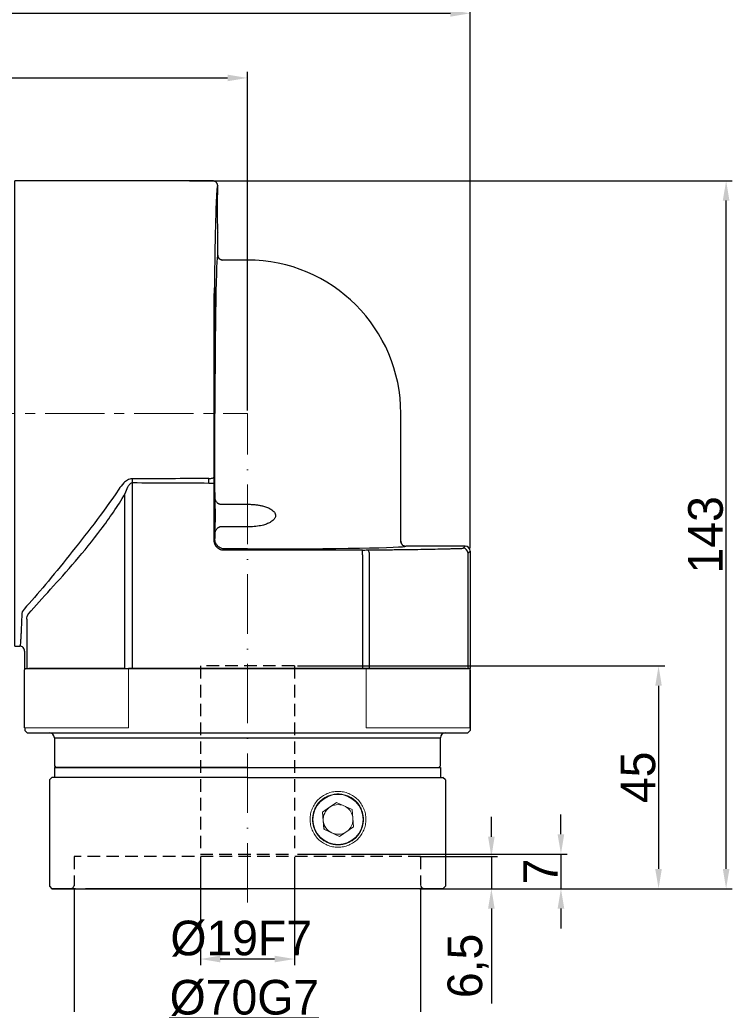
# Model space of a CAD drawing. Header units: millimetres. Extents: x 5315 to 5962, y -894 to -436.
# Tile 8 of 10: x 5677 to 5821, y -741 to -542. Entities that reach past the tile are written whole.
import ezdxf

# ---------------------------------------------------------------- set-up
doc = ezdxf.new("R2010")
doc.units = ezdxf.units.MM
doc.header["$PDSIZE"] = -5
for name, pattern in [('ACAD_ISO10W100', [18, 12, -3, 0, -3]), ('DASHED', [19.05, 12.7, -6.35]), ('点画线', [18, 12, -2, 2, -2])]:
    doc.linetypes.add(name, pattern=pattern)
doc.layers.get('0').update_dxf_attribs({"lineweight": 18})
doc.layers.get('Defpoints').update_dxf_attribs({"lineweight": 18})
for name, color, linetype, lineweight in [('4虚线层', 6, 'DASHED', 35), ('7中心线层', 7, '点画线', 18), ('中心线层', 7, 'ACAD_ISO10W100', 0), ('尺寸线层', 3, 'Continuous', 18), ('标注线', 7, 'Continuous', 18), ('粗实线', 7, 'Continuous', 40)]:
    doc.layers.add(name, color=color, linetype=linetype, lineweight=lineweight)
doc.styles.add('工程字', font='txt')
doc.dimstyles.new('ISO-25', dxfattribs={"dimtxt": 7, "dimasz": 4, "dimexe": 1.25, "dimexo": 0.625, "dimtad": 1, "dimtxsty": '工程字', "dimcen": 2, "dimdle": 8, "dimadec": 0, "dimazin": 0, "dimtfac": 1, "dimtmove": 0, "dimatfit": 3, "dimfxl": 1, "dimarcsym": 0})

# ---------------------------------------------------------------- blocks, each defined once
blk = doc.blocks.new('*X3')
at = {"layer": 'Defpoints', "color": 0}
for p in [(5723.07, -554.22), (5603.06, -577.81), (5723.07, -622.01)]:
    blk.add_point(p, dxfattribs=at)
at = {"layer": '尺寸线层', "color": 0, "lineweight": -2}
for p, q in [((5603.06, -577.18), (5603.06, -552.97)), ((5607.06, -554.22), (5719.07, -554.22)), ((5723.07, -621.38), (5723.07, -552.97))]:
    blk.add_line(p, q, dxfattribs=at)
at = {"layer": '尺寸线层', "color": 0}
for points in [[(5607.06, -553.56), (5607.06, -554.89), (5603.06, -554.22)], [(5719.07, -554.89), (5719.07, -553.56), (5723.07, -554.22)]]:
    blk.add_solid(points, dxfattribs=at)
at = {"layer": '尺寸线层', "color": 0, "insert": (5665.07, -550.1), "char_height": 7, "attachment_point": 5, "style": '工程字'}
blk.add_mtext('\\A1;120', dxfattribs=at)
blk = doc.blocks.new('*X18')
at = {"layer": 'Defpoints', "color": 0}
for p in [(5710.77, -575.01), (5819.78, -575.01), (5757.38, -718.01)]:
    blk.add_point(p, dxfattribs=at)
at = {"layer": '尺寸线层', "color": 0, "lineweight": -2}
for p, q in [((5711.39, -575.01), (5821.03, -575.01)), ((5819.78, -714.01), (5819.78, -579.01)), ((5758, -718.01), (5821.03, -718.01))]:
    blk.add_line(p, q, dxfattribs=at)
at = {"layer": '尺寸线层', "color": 0}
for points in [[(5820.45, -579.01), (5819.11, -579.01), (5819.78, -575.01)], [(5819.11, -714.01), (5820.45, -714.01), (5819.78, -718.01)]]:
    blk.add_solid(points, dxfattribs=at)
at = {"layer": '尺寸线层', "color": 0, "insert": (5815.66, -646.51), "char_height": 7, "attachment_point": 5, "rotation": 90, "style": '工程字'}
blk.add_mtext('\\A1;143', dxfattribs=at)
blk = doc.blocks.new('*X19')
at = {"layer": 'Defpoints', "color": 0}
for p in [(5732.57, -673.01), (5762.56, -718.01), (5806.13, -718.01)]:
    blk.add_point(p, dxfattribs=at)
at = {"layer": '尺寸线层', "color": 0, "lineweight": -2}
for p, q in [((5733.19, -673.01), (5807.38, -673.01)), ((5806.13, -677.01), (5806.13, -714.01)), ((5763.19, -718.01), (5807.38, -718.01))]:
    blk.add_line(p, q, dxfattribs=at)
at = {"layer": '尺寸线层', "color": 0}
for points in [[(5806.79, -677.01), (5805.46, -677.01), (5806.13, -673.01)], [(5805.46, -714.01), (5806.79, -714.01), (5806.13, -718.01)]]:
    blk.add_solid(points, dxfattribs=at)
at = {"layer": '尺寸线层', "color": 0, "insert": (5802, -695.51), "char_height": 7, "attachment_point": 5, "rotation": 90, "style": '工程字'}
blk.add_mtext('\\A1;45', dxfattribs=at)
blk = doc.blocks.new('*X21')
at = {"layer": 'Defpoints', "color": 0}
for p in [(5713.57, -711.01), (5732.57, -711.01), (5713.57, -732.21)]:
    blk.add_point(p, dxfattribs=at)
at = {"layer": '尺寸线层', "color": 0, "lineweight": -2}
for p, q in [((5713.57, -711.63), (5713.57, -733.46)), ((5732.57, -711.63), (5732.57, -733.46)), ((5728.57, -732.21), (5717.57, -732.21))]:
    blk.add_line(p, q, dxfattribs=at)
at = {"layer": '尺寸线层', "color": 0}
for points in [[(5717.57, -731.54), (5717.57, -732.88), (5713.57, -732.21)], [(5728.57, -732.88), (5728.57, -731.54), (5732.57, -732.21)]]:
    blk.add_solid(points, dxfattribs=at)
at = {"layer": '尺寸线层', "color": 0, "insert": (5721.82, -728.09), "char_height": 7, "attachment_point": 5, "style": '工程字'}
blk.add_mtext('\\A1;%%C19F7', dxfattribs=at)
blk = doc.blocks.new('*X22')
at = {"layer": 'Defpoints', "color": 0}
for p in [(5688.07, -717.41), (5758.07, -717.21), (5688.07, -744.19)]:
    blk.add_point(p, dxfattribs=at)
at = {"layer": '尺寸线层', "color": 0, "lineweight": -2}
for p, q in [((5688.07, -718.03), (5688.07, -745.44)), ((5758.07, -717.83), (5758.07, -745.44)), ((5754.07, -744.19), (5692.07, -744.19))]:
    blk.add_line(p, q, dxfattribs=at)
at = {"layer": '尺寸线层', "color": 0}
for points in [[(5692.07, -743.52), (5692.07, -744.85), (5688.07, -744.19)], [(5754.07, -744.85), (5754.07, -743.52), (5758.07, -744.19)]]:
    blk.add_solid(points, dxfattribs=at)
at = {"layer": '尺寸线层', "color": 0, "insert": (5722.46, -740.06), "char_height": 7, "attachment_point": 5, "style": '工程字'}
blk.add_mtext('\\A1;%%C70G7', dxfattribs=at)
blk = doc.blocks.new('*X23')
at = {"layer": 'Defpoints', "color": 0}
for p in [(5757.25, -711.51), (5757.25, -718.01), (5772.36, -718.01)]:
    blk.add_point(p, dxfattribs=at)
at = {"layer": '尺寸线层', "color": 0, "lineweight": -2}
for p, q in [((5772.36, -707.51), (5772.36, -703.51)), ((5757.88, -711.51), (5773.61, -711.51)), ((5772.36, -711.51), (5772.36, -718.01)), ((5757.88, -718.01), (5773.61, -718.01)), ((5772.36, -722.01), (5772.36, -741.18))]:
    blk.add_line(p, q, dxfattribs=at)
at = {"layer": '尺寸线层', "color": 0}
for points in [[(5771.69, -707.51), (5773.02, -707.51), (5772.36, -711.51)], [(5773.02, -722.01), (5771.69, -722.01), (5772.36, -718.01)]]:
    blk.add_solid(points, dxfattribs=at)
at = {"layer": '尺寸线层', "color": 0, "insert": (5767.65, -733.6), "char_height": 7, "attachment_point": 5, "rotation": 90, "style": '工程字'}
blk.add_mtext('\\A1;6,5', dxfattribs=at)
blk = doc.blocks.new('*X25')
at = {"layer": 'Defpoints', "color": 0}
for p in [(5768.07, -541.17), (5559.07, -612.01), (5768.07, -649.81)]:
    blk.add_point(p, dxfattribs=at)
at = {"layer": '尺寸线层', "color": 0, "lineweight": -2}
for p, q in [((5559.07, -611.38), (5559.07, -539.92)), ((5768.07, -649.18), (5768.07, -539.92)), ((5563.07, -541.17), (5764.07, -541.17))]:
    blk.add_line(p, q, dxfattribs=at)
at = {"layer": '尺寸线层', "color": 0}
for points in [[(5563.07, -540.5), (5563.07, -541.84), (5559.07, -541.17)], [(5764.07, -541.84), (5764.07, -540.5), (5768.07, -541.17)]]:
    blk.add_solid(points, dxfattribs=at)
at = {"layer": '尺寸线层', "color": 0, "insert": (5663.57, -537.05), "char_height": 7, "attachment_point": 5, "style": '工程字'}
blk.add_mtext('\\A1;209', dxfattribs=at)
blk = doc.blocks.new('90L1')
at = {"color": 7, "linetype": 'Continuous', "lineweight": 30}
for p, q in [((40.05, 94), (0, 94)), ((0, 0), (0, 94)), ((41, 79), (41, 83.5)), ((41.98, 77.97), (41.63, 78.08)), ((47, 78), (42, 78)), ((78, 21.2), (78, 47)), ((78.08, 20.82), (77.97, 21.17)), ((78.08, 20.82), (77.97, 21.17)), ((91, 20.2), (79, 20.2)), ((92, 19.2), (92, -4.5)), ((0, 0), (1, 0)), ((2, -1), (2, -4.5)), ((2, -4.5), (2.42, -4.5)), ((2.42, -4.5), (2.82, -4.5)), ((22.31, -4.5), (2.82, -4.5)), ((22.31, -4.5), (23.76, -4.5)), ((70.24, -4.5), (23.76, -4.5)), ((70.24, -4.5), (71.69, -4.5)), ((91.18, -4.5), (71.69, -4.5)), ((91.18, -4.5), (91.58, -4.5)), ((92, -4.5), (91.58, -4.5))]:
    blk.add_line(p, q, dxfattribs=at)
at = {"color": 7, "linetype": 'Continuous', "lineweight": 25}
for p, q in [((42, 78), (41.98, 77.95)), ((41.98, 77.95), (42, 78)), ((40.44, 30.06), (40.44, 47)), ((23.76, -4.5), (23.76, 33.03)), ((39.23, 32.96), (40.23, 32.96)), ((40.23, 32.96), (40.23, 21.43)), ((22.25, -4.5), (22.25, 30.71)), ((41.44, 28.67), (47, 28.67)), ((47, 24.08), (41.44, 24.08)), ((40.44, 21.64), (40.44, 22.69)), ((40.23, 21.43), (40.44, 21.64)), ((77.95, 21.18), (78, 21.2)), ((78, 21.2), (77.95, 21.18)), ((90.58, 19.78), (91, 20.2)), ((42.44, 19.64), (42.23, 19.43)), ((42.23, 19.43), (70.24, 19.43)), ((47, 19.64), (42.44, 19.64)), ((70.24, 18.43), (70.24, 19.43)), ((70.24, 18.43), (70.24, -4.5)), ((71.69, -4.5), (71.69, 18.43)), ((92, 19.2), (91.58, 18.78)), ((91.58, -4.5), (91.58, 18.78)), ((2.42, 5.46), (2.42, -4.5)), ((1.03, 0.06), (1, 0))]:
    blk.add_line(p, q, dxfattribs=at)
at = {"color": 7, "linetype": 'Continuous', "lineweight": 25, "flags": 128}
blk.add_lwpolyline([(71.69, 18.43), (71.68, 18.63), (71.65, 18.81), (71.61, 18.98), (71.55, 19.14), (71.47, 19.26), (71.39, 19.35), (71.3, 19.41), (71.21, 19.43)], dxfattribs=at)
at = {"color": 7, "linetype": 'Continuous', "lineweight": 30}
blk.add_arc((47, 47), 31, 0, 90, dxfattribs=at)
at = {"color": 7, "linetype": 'Continuous', "lineweight": 25}
blk.add_arc((90.58, 18.78), 1, 0.0204, 89.9796, dxfattribs=at)
at = {"color": 7, "linetype": 'Continuous', "lineweight": 30}
for centre, major_axis, ratio, start_param, end_param in [((41, 88.25), (0, 4.75), 0.017455, 0, 3.141593), ((91, 19.2), (-0.707, -0.707), 0.999695, 2.356347, 3.926839)]:
    blk.add_ellipse(centre, major_axis=major_axis, ratio=ratio, start_param=start_param, end_param=end_param, dxfattribs=at)
at = {"color": 7, "linetype": 'Continuous', "lineweight": 25}
for centre, major_axis, start_param, end_param in [((41, 47), (0, 32), 0.000545, 1.570796), ((40.38, 26.38), (0, 5.25), 3.934749, 5.490029), ((47, 20.2), (32, 0), 4.712389, 6.28264), ((70.24, 19.46), (2, 0), 4.712389, 5.217749), ((88.58, 19.78), (2, 0), 5.760077, 6.265732)]:
    blk.add_ellipse(centre, major_axis=major_axis, ratio=0.017455, start_param=start_param, end_param=end_param, dxfattribs=at)
for centre in [(40.38, 67.62), (40.38, 26.38)]:
    blk.add_ellipse(centre, major_axis=(0, 4.75), ratio=0.017455, dxfattribs=at)
at = {"color": 7, "linetype": 'Continuous', "lineweight": 30}
for points, knots in [([(41, 93), (41, 93.03), (41, 93.1), (40.98, 93.21), (40.95, 93.31), (40.91, 93.42), (40.86, 93.52), (40.79, 93.62), (40.69, 93.73), (40.55, 93.84), (40.37, 93.93), (40.19, 93.99), (40.06, 94), (40, 94)], [0, 0, 0, 0, 0.065024, 0.132693, 0.202769, 0.274936, 0.348809, 0.423936, 0.499817, 0.631217, 0.759894, 0.883437, 1, 1, 1, 1]), ([(41, 79), (41, 78.97), (41, 78.91), (41.02, 78.81), (41.04, 78.72), (41.07, 78.63), (41.11, 78.54), (41.16, 78.45), (41.22, 78.37), (41.32, 78.26), (41.55, 78.07), (41.81, 78.03), (42, 78)], [0, 0, 0, 0, 0.058338, 0.118419, 0.180044, 0.242977, 0.306946, 0.371648, 0.436761, 0.501948, 0.646519, 1, 1, 1, 1]), ([(78, 21.2), (78, 21.16), (78, 21.1), (78.02, 21), (78.04, 20.91), (78.07, 20.83), (78.1, 20.76), (78.13, 20.7), (78.17, 20.64), (78.2, 20.6), (78.23, 20.56), (78.25, 20.53), (78.27, 20.51), (78.28, 20.5), (78.34, 20.44), (78.45, 20.36), (78.62, 20.26), (78.81, 20.21), (78.94, 20.2), (79, 20.2)], [0, 0, 0, 0, 0.064862, 0.126982, 0.185674, 0.240346, 0.290512, 0.335791, 0.3759, 0.41064, 0.439882, 0.463548, 0.481595, 0.494004, 0.500769, 0.630342, 0.758307, 0.882197, 1, 1, 1, 1]), ([(2, -1), (2, -0.88), (1.98, -0.75), (1.88, -0.51), (1.8, -0.39), (1.61, -0.2), (1.49, -0.12), (1.24, -0.02), (1.12, 0), (1, 0)], [0, 0, 0, 0, 0.25, 0.25, 0.5, 0.5, 0.75, 0.75, 1, 1, 1, 1])]:
    blk.add_open_spline(points, degree=3, knots=knots, dxfattribs=at)
at = {"color": 7, "linetype": 'Continuous', "lineweight": 25}
for points, knots in [([(41, 93), (41, 93), (40.99, 93), (40.98, 92.98), (40.97, 92.96), (40.95, 92.93), (40.94, 92.88), (40.93, 92.83), (40.92, 92.77), (40.9, 92.62), (40.86, 92.34), (40.82, 91.8), (40.77, 91.11), (40.71, 90), (40.64, 88.25), (40.56, 85.59), (40.48, 82.41), (40.42, 78.76), (40.36, 74.68), (40.3, 70.24), (40.26, 65.48), (40.23, 60.47), (40.21, 55.28), (40.2, 50.86), (40.2, 47.31), (40.2, 44.65), (40.2, 41.99), (40.21, 39.79), (40.21, 38.04), (40.22, 36.74), (40.22, 35.44), (40.23, 34.59), (40.23, 34.16)], [0, 0, 0, 0, 0.007821, 0.015638, 0.023451, 0.031263, 0.039075, 0.046889, 0.054707, 0.062529, 0.093786, 0.12505, 0.156307, 0.18757, 0.250063, 0.312555, 0.375047, 0.437537, 0.500026, 0.562514, 0.625001, 0.687488, 0.749973, 0.812459, 0.843711, 0.87497, 0.906222, 0.937482, 0.953116, 0.968739, 0.984363, 1, 1, 1, 1]), ([(39.23, 33.88), (39.35, 33.88), (39.47, 33.89), (39.72, 33.91), (39.83, 33.94), (40.03, 33.99), (40.1, 34.02), (40.2, 34.09), (40.23, 34.13), (40.23, 34.16)], [0, 0, 0, 0, 0.25, 0.25, 0.5, 0.5, 0.75, 0.75, 1, 1, 1, 1]), ([(39.23, 32.96), (39.23, 33.02), (39.23, 33.14), (39.23, 33.33), (39.23, 33.52), (39.23, 33.7), (39.23, 33.82), (39.23, 33.88)], [0, 0, 0, 0, 0.201426, 0.402464, 0.602785, 0.802068, 1, 1, 1, 1]), ([(23.76, 33.81), (23.38, 33.81), (23.04, 33.68), (22.48, 33.37), (22.25, 33.17), (21.62, 32.57), (21.3, 32.13), (21.01, 31.69)], [0, 0, 0, 0, 0.25, 0.25, 0.5, 0.5, 1, 1, 1, 1]), ([(22.31, 30.82), (22.46, 31.28), (22.64, 31.74), (22.97, 32.37), (23.09, 32.57), (23.39, 32.9), (23.56, 33.03), (23.76, 33.03)], [0, 0, 0, 0, 0.5, 0.5, 0.75, 0.75, 1, 1, 1, 1]), ([(21.01, 31.69), (19.4, 29.24), (17.71, 26.95), (14.33, 22.51), (12.64, 20.38), (9.35, 16.27), (7.74, 14.29), (4.71, 10.66), (3.27, 8.98), (1.89, 7.48)], [0, 0, 0, 0, 0.25, 0.25, 0.5, 0.5, 0.75, 0.75, 1, 1, 1, 1]), ([(2.82, 6.57), (4.17, 8.11), (5.66, 9.74), (8.85, 13.26), (10.55, 15.16), (13.99, 19.19), (15.73, 21.32), (19.12, 25.84), (20.78, 28.23), (22.31, 30.82)], [0, 0, 0, 0, 0.25, 0.25, 0.5, 0.5, 0.75, 0.75, 1, 1, 1, 1]), ([(41.44, 28.67), (41.42, 28.67), (41.37, 28.67), (41.31, 28.68), (41.24, 28.71), (41.17, 28.74), (41.11, 28.78), (41.04, 28.83), (40.94, 28.92), (40.82, 29.06), (40.69, 29.26), (40.58, 29.46), (40.51, 29.67), (40.45, 29.87), (40.45, 30), (40.44, 30.06)], [0, 0, 0, 0, 0.031385, 0.063308, 0.096426, 0.131328, 0.168518, 0.208413, 0.251353, 0.369451, 0.501179, 0.624667, 0.75058, 0.877516, 1, 1, 1, 1]), ([(47, 28.67), (47.13, 28.67), (47.39, 28.66), (47.78, 28.65), (48.16, 28.63), (48.53, 28.59), (48.89, 28.55), (49.24, 28.5), (49.58, 28.43), (49.91, 28.36), (50.41, 28.24), (51.04, 28.03), (51.68, 27.72), (52.15, 27.4), (52.45, 27.09), (52.64, 26.75), (52.7, 26.42), (52.67, 26.13), (52.57, 25.87), (52.39, 25.61), (52.12, 25.34), (51.69, 25.03), (51.06, 24.72), (50.34, 24.49), (49.66, 24.33), (49.03, 24.22), (48.38, 24.14), (47.7, 24.09), (47.24, 24.09), (47, 24.08)], [0, 0, 0, 0, 0.029948, 0.05926, 0.087957, 0.116057, 0.143584, 0.170561, 0.197012, 0.222964, 0.248444, 0.315224, 0.373054, 0.411611, 0.444247, 0.472615, 0.499182, 0.518635, 0.538874, 0.561049, 0.591087, 0.625231, 0.683254, 0.750424, 0.796795, 0.844791, 0.894568, 0.946263, 1, 1, 1, 1]), ([(40.44, 22.69), (40.44, 22.72), (40.45, 22.78), (40.46, 22.88), (40.48, 22.98), (40.52, 23.12), (40.58, 23.29), (40.69, 23.49), (40.82, 23.69), (40.96, 23.85), (41.09, 23.96), (41.2, 24.03), (41.32, 24.08), (41.4, 24.08), (41.44, 24.08)], [0, 0, 0, 0, 0.060844, 0.122585, 0.185436, 0.249599, 0.375421, 0.498985, 0.630237, 0.748857, 0.821983, 0.886548, 0.944856, 1, 1, 1, 1]), ([(40.23, 21.43), (40.23, 21.38), (40.23, 21.29), (40.25, 21.14), (40.28, 21), (40.31, 20.87), (40.36, 20.73), (40.41, 20.6), (40.47, 20.47), (40.55, 20.35), (40.63, 20.23), (40.72, 20.12), (40.82, 20.01), (40.92, 19.92), (41.03, 19.83), (41.15, 19.75), (41.27, 19.67), (41.4, 19.61), (41.53, 19.55), (41.67, 19.51), (41.81, 19.47), (41.95, 19.45), (42.09, 19.43), (42.18, 19.43), (42.23, 19.43)], [0, 0, 0, 0, 0.045464, 0.090925, 0.136383, 0.18184, 0.227295, 0.272748, 0.3182, 0.363651, 0.409101, 0.454551, 0.5, 0.545449, 0.590899, 0.636349, 0.6818, 0.727252, 0.772705, 0.81816, 0.863617, 0.909075, 0.954536, 1, 1, 1, 1]), ([(42.44, 19.64), (42.18, 19.64), (41.92, 19.69), (41.43, 19.89), (41.21, 20.04), (40.84, 20.41), (40.69, 20.63), (40.49, 21.12), (40.44, 21.38), (40.44, 21.64)], [0, 0, 0, 0, 0.25, 0.25, 0.5, 0.5, 0.75, 0.75, 1, 1, 1, 1]), ([(71.21, 19.43), (71.4, 19.44), (71.8, 19.44), (72.38, 19.45), (72.97, 19.45), (73.54, 19.46), (74.11, 19.46), (74.68, 19.47), (75.24, 19.48), (75.8, 19.48), (76.35, 19.49), (77.63, 19.51), (79.57, 19.53), (82.07, 19.57), (84.4, 19.62), (86.14, 19.65), (87.36, 19.68), (88.15, 19.7), (88.9, 19.72), (89.63, 19.74), (90.08, 19.75), (90.31, 19.76)], [0, 0, 0, 0, 0.025027, 0.050037, 0.075033, 0.10002, 0.125003, 0.149986, 0.174975, 0.199973, 0.224986, 0.250017, 0.374994, 0.499993, 0.624972, 0.749974, 0.800012, 0.849997, 0.899966, 0.949954, 1, 1, 1, 1])]:
    blk.add_open_spline(points, degree=3, knots=knots, dxfattribs=at)
for points in [[(39.23, 33.88), (34.07, 33.84), (28.92, 33.81), (23.76, 33.81)], [(40.23, 34.16), (40.23, 33.77), (40.23, 33.36), (40.23, 32.96)], [(23.76, 33.03), (23.76, 33.3), (23.76, 33.56), (23.76, 33.81)], [(23.76, 33.03), (28.92, 33.03), (34.08, 33), (39.23, 32.96)], [(1.89, 7.48), (1.56, 7.11), (1.43, 6.71), (1.42, 6.32)], [(2.42, 5.46), (2.43, 5.86), (2.58, 6.2), (2.82, 6.57)]]:
    blk.add_open_spline(points, degree=3, dxfattribs=at)
at = {"linetype": 'Continuous', "lineweight": 25}
blk.add_open_spline([(1.42, 6.32), (1.41, 5.97), (1.38, 5.21), (1.34, 4.14), (1.3, 3.09), (1.25, 2.12), (1.19, 1.25), (1.13, 0.57), (1.08, 0.14), (1.04, 0.08), (1.03, 0.06)], degree=3, knots=[0, 0, 0, 0, 0.094814, 0.200492, 0.317033, 0.444435, 0.582698, 0.731821, 0.891802, 1, 1, 1, 1], dxfattribs=at)
blk = doc.blocks.new('*D46')
at = {"layer": 'Defpoints', "color": 0}
for p in [(5732.57, -711.01), (5762.57, -718.01), (5786.41, -718.01)]:
    blk.add_point(p, dxfattribs=at)
at = {"layer": '尺寸线层', "color": 0, "lineweight": -2}
for p, q in [((5786.41, -707.01), (5786.41, -703.01)), ((5733.19, -711.01), (5787.66, -711.01)), ((5786.41, -711.01), (5786.41, -718.01)), ((5763.19, -718.01), (5787.66, -718.01)), ((5786.41, -722.01), (5786.41, -726.01))]:
    blk.add_line(p, q, dxfattribs=at)
at = {"layer": '尺寸线层', "color": 0}
for points in [[(5785.74, -707.01), (5787.08, -707.01), (5786.41, -711.01)], [(5787.08, -722.01), (5785.74, -722.01), (5786.41, -718.01)]]:
    blk.add_solid(points, dxfattribs=at)
at = {"layer": '尺寸线层', "color": 0, "insert": (5782.28, -714.51), "char_height": 7, "attachment_point": 5, "rotation": 90, "style": '工程字'}
blk.add_mtext('\\A1;7', dxfattribs=at)

msp = doc.modelspace()

# ---------------------------------------------------------------- linework, layer by layer
at = {"linetype": 'Continuous', "lineweight": 15}
for p, q in [((5678.0652, -673.8095), (5678.0652, -673.5095)), ((5698.8415, -673.5095), (5678.0652, -673.5095)), ((5699.3165, -673.5095), (5698.8415, -673.5095)), ((5699.3165, -673.5095), (5746.8139, -673.5095)), ((5699.7095, -673.5095), (5746.4209, -673.5095)), ((5747.2888, -673.5095), (5746.8139, -673.5095)), ((5767.9452, -673.5095), (5747.2888, -673.5095)), ((5768.0652, -673.5095), (5767.9452, -673.5095)), ((5768.0652, -673.5095), (5768.0652, -673.8095)), ((5768.0652, -673.8095), (5768.0652, -686.0181))]:
    msp.add_line(p, q, dxfattribs=at)
at = {"color": 2, "linetype": 'Continuous', "lineweight": 15}
for p, q in [((5678.0652, -673.8095), (5678.0652, -673.5095)), ((5747.5188, -673.5095), (5746.5599, -673.5095))]:
    msp.add_line(p, q, dxfattribs=at)
at = {"color": 7, "linetype": 'Continuous', "lineweight": 15}
for p, q in [((5699.0652, -685.5095), (5699.0652, -673.5095)), ((5747.0652, -685.5095), (5747.0652, -673.5095)), ((5678.0695, -685.5095), (5699.0695, -685.5095)), ((5747.0695, -685.5095), (5768.0695, -685.5095)), ((5741.0737, -700.5582), (5738.2335, -702.5414)), ((5739.6779, -701.5498), (5738.2578, -702.5414)), ((5741.0882, -700.565), (5739.6779, -701.5498)), ((5744.2113, -702.0262), (5741.0737, -700.5582)), ((5744.5088, -705.4775), (5744.2113, -702.0262)), ((5738.2335, -702.5414), (5738.531, -705.9927)), ((5738.2578, -702.5414), (5738.2335, -702.5414)), ((5738.2578, -702.5414), (5738.4065, -704.2671)), ((5738.4065, -704.2671), (5738.5553, -705.9927)), ((5738.531, -705.9927), (5741.6686, -707.4608)), ((5738.5553, -705.9927), (5738.531, -705.9927)), ((5738.5553, -705.9927), (5740.1241, -706.7268)), ((5741.6686, -707.4608), (5744.5088, -705.4775)), ((5740.1241, -706.7268), (5741.6783, -707.454)), ((5704.5198, -718.0145), (5704.5252, -718.0095)), ((5740.0021, -718.0095), (5740.0074, -718.0145))]:
    msp.add_line(p, q, dxfattribs=at)
msp.add_circle((5741.3711, -704.0094), 5.053, dxfattribs=at)
for centre, radius, start, end in [((5741.3955, -704.0095), 3, 124.926322, 184.925928), ((5741.3954, -704.0094), 2.9999, 69.671082, 124.926511), ((5741.3954, -704.0094), 3, 12.204309, 60.179983), ((5741.3955, -704.0095), 3, 184.925704, 244.925419), ((5741.3954, -704.0095), 3, 310.442344, 357.646946), ((5741.3954, -704.0095), 3, 244.925917, 299.409805)]:
    msp.add_arc(centre, radius, start, end, dxfattribs=at)
for points, knots in [([(5741.3682, -709.6345), (5740.9992, -709.6135), (5740.2613, -709.5715), (5739.197, -709.2363), (5738.2161, -708.7153), (5737.3565, -708.0088), (5736.651, -707.1492), (5736.1268, -706.1683), (5735.8041, -705.1039), (5735.6952, -703.997), (5735.8044, -702.8902), (5736.1274, -701.8258), (5736.6518, -700.8449), (5737.3575, -699.9851), (5738.2174, -699.2795), (5739.1984, -698.7552), (5740.2628, -698.4323), (5741.3697, -698.3233), (5742.4765, -698.4323), (5743.5409, -698.7552), (5744.5217, -699.2795), (5745.3814, -699.9851), (5746.0868, -700.8449), (5746.611, -701.8258), (5746.9337, -702.8902), (5747.0426, -703.997), (5746.9334, -705.1039), (5746.6104, -706.1683), (5746.086, -707.1492), (5745.3803, -708.0088), (5744.5204, -708.7153), (5743.5395, -709.2363), (5742.4751, -709.5715), (5741.7371, -709.6135), (5741.3682, -709.6345)], [0, 0, 0, 0, 1.10622331, 2.21247808, 3.31878388, 4.42516148, 5.53161287, 6.63812866, 7.74470315, 8.8513002, 9.95789739, 11.06446442, 12.17098137, 13.27743362, 14.38380874, 15.49011451, 16.59637348, 17.7025987, 18.80882274, 19.91507751, 21.02138331, 22.12776091, 23.23420994, 24.34072749, 25.44729484, 26.55389189, 27.66048908, 28.76706216, 29.87358118, 30.98003317, 32.08640542, 33.19271448, 34.2989663, 35.40519822, 35.40519822, 35.40519822, 35.40519822]), ([(5741.3706, -709.1595), (5741.7054, -709.1405), (5742.3795, -709.1024), (5743.3451, -708.799), (5744.244, -708.324), (5745.0312, -707.68), (5745.6805, -706.8892), (5746.1054, -706.0942), (5746.3578, -705.3525), (5746.491, -704.6902), (5746.5365, -704.0095), (5746.4912, -703.3288), (5746.3582, -702.6664), (5746.106, -701.9247), (5745.6813, -701.1298), (5745.0323, -700.3387), (5744.2452, -699.6956), (5743.3466, -699.2177), (5742.381, -698.9254), (5741.3721, -698.8267), (5740.3631, -698.9254), (5739.3975, -699.2177), (5738.4987, -699.6956), (5737.7115, -700.3387), (5737.0621, -701.1298), (5736.6372, -701.9247), (5736.3848, -702.6664), (5736.2516, -703.3287), (5736.2061, -704.0095), (5736.2514, -704.6902), (5736.3844, -705.3525), (5736.6366, -706.0942), (5737.0613, -706.8892), (5737.7104, -707.68), (5738.4974, -708.324), (5739.3961, -708.7989), (5740.3616, -709.1024), (5741.0357, -709.1405), (5741.3706, -709.1595)], [0, 0, 0, 0, 1.00380148, 2.02079283, 3.00916166, 4.04180751, 5.05243588, 6.06313536, 6.73030491, 7.39952561, 8.08648637, 8.77340231, 9.44262108, 10.1098364, 11.12053813, 12.13116259, 13.1637615, 14.15217421, 15.1691307, 16.17296127, 17.17674788, 18.19375707, 19.1821191, 20.21476946, 21.22539207, 22.23609365, 22.90326988, 23.57248253, 24.25944371, 24.94636684, 25.61558591, 26.28279461, 27.29349458, 28.30412443, 29.33672366, 30.32513637, 31.3421107, 32.34592631, 32.34592631, 32.34592631, 32.34592631])]:
    msp.add_open_spline(points, degree=3, knots=knots, dxfattribs=at)
at = {"layer": '4虚线层', "color": 0, "lineweight": -2, "ltscale": 0.2}
for p, q in [((5732.5695, -673.0095), (5713.5695, -673.0095)), ((5713.5695, -673.0095), (5713.5695, -711.0095)), ((5723.0652, -673.5095), (5723.0652, -673.5095)), ((5732.5695, -673.0095), (5732.5695, -711.0095)), ((5758.0695, -711.5095), (5688.0695, -711.5095)), ((5688.0695, -711.5095), (5688.0695, -717.4095)), ((5758.0695, -711.5095), (5688.0695, -711.5095)), ((5688.0695, -711.5095), (5688.0695, -717.4095)), ((5713.5695, -711.0095), (5732.5695, -711.0095)), ((5713.5695, -711.0095), (5732.5695, -711.0095)), ((5713.5695, -711.0095), (5732.5695, -711.0095)), ((5713.5695, -711.0095), (5732.5695, -711.0095)), ((5758.0695, -711.5095), (5758.0695, -717.2095)), ((5758.0695, -711.5095), (5758.0695, -717.2095))]:
    msp.add_line(p, q, dxfattribs=at)
at = {"layer": '7中心线层'}
msp.add_line((5556.1778, -622.0095), (5723.0652, -622.0095), dxfattribs=at)
at = {"layer": '7中心线层', "color": 0}
for centre, start, end in [((5687.2695, -717.2095), 270, 360), ((5758.8695, -717.2095), 180, 270)]:
    msp.add_arc(centre, 0.8, start, end, dxfattribs=at)
at = {"layer": '中心线层', "color": 0}
msp.add_line((5723.0652, -720.7842), (5723.0652, -622.0095), dxfattribs=at)
at = {"layer": '粗实线', "linetype": 'Continuous', "lineweight": 30}
for p, q in [((5678.0652, -673.5095), (5678.0652, -673.8095)), ((5678.0652, -673.5095), (5699.0652, -673.5095)), ((5678.0652, -673.5095), (5699.0652, -673.5095)), ((5678.0652, -685.5095), (5678.0652, -673.8095)), ((5678.0652, -673.8095), (5678.0652, -673.8095)), ((5732.5652, -673.5095), (5699.0652, -673.5095)), ((5746.5599, -673.5095), (5699.0652, -673.5095)), ((5699.7095, -673.5095), (5746.4209, -673.5095)), ((5746.5599, -673.5095), (5732.5652, -673.5095)), ((5747.5188, -673.5095), (5746.5599, -673.5095)), ((5747.5188, -673.5095), (5767.8203, -673.5095)), ((5747.5188, -673.5095), (5767.8203, -673.5095)), ((5768.0652, -673.5095), (5767.8203, -673.5095)), ((5768.0652, -673.8095), (5768.0652, -673.5095)), ((5768.0652, -685.5095), (5768.0652, -673.8095)), ((5768.0652, -673.8095), (5768.0652, -686.0181)), ((5678.0695, -685.5095), (5678.0695, -686.0138)), ((5678.0695, -686.0138), (5678.5652, -686.5094)), ((5768.0695, -686.0138), (5767.5738, -686.5094)), ((5768.0695, -685.5095), (5768.0695, -686.0138)), ((5678.5652, -686.5094), (5701.275, -686.5095)), ((5684.0695, -687.5095), (5684.0695, -693.2095)), ((5684.0695, -687.5095), (5762.0695, -687.5095)), ((5701.275, -686.5095), (5744.864, -686.5095)), ((5744.864, -686.5095), (5767.5738, -686.5094)), ((5762.0695, -693.2095), (5762.0695, -687.5095)), ((5684.0631, -693.5094), (5762.0631, -693.5094)), ((5684.0695, -693.2138), (5684.3695, -693.5138)), ((5684.0695, -693.5095), (5684.0695, -695.5095)), ((5723.0695, -693.5095), (5684.0695, -693.5095)), ((5723.0695, -693.5095), (5762.0695, -693.5095)), ((5762.0695, -693.2138), (5761.7739, -693.5095)), ((5762.0695, -693.5095), (5762.0695, -695.5095)), ((5683.0695, -696.0095), (5683.5695, -695.5095)), ((5683.0695, -696.0095), (5683.0695, -717.5095)), ((5723.0695, -695.5095), (5683.5695, -695.5095)), ((5723.0695, -695.5095), (5762.5695, -695.5095)), ((5763.0695, -696.0095), (5762.5695, -695.5095)), ((5763.0695, -696.0095), (5763.0695, -717.5095)), ((5683.0695, -717.5095), (5683.5695, -718.0095)), ((5687.9594, -718.0095), (5683.5695, -718.0095)), ((5683.5695, -718.0095), (5723.0695, -718.0095)), ((5757.7887, -718.0095), (5690.3732, -718.0095)), ((5762.5695, -718.0095), (5723.0695, -718.0095)), ((5763.0609, -717.5095), (5762.5609, -718.0095))]:
    msp.add_line(p, q, dxfattribs=at)
for centre, start, end in [((5683.0695, -687.5095), 0, 90), ((5763.0695, -687.5095), 90, 180)]:
    msp.add_arc(centre, 1, start, end, dxfattribs=at)
msp.add_open_spline([(5685.3732, -718.0095), (5684.9273, -718.0095), (5689.0352, -718.0095), (5688.3181, -718.0095), (5687.9594, -718.0095)], degree=3, knots=[0, 0, 0, 0, 1.67954541, 3.36052578, 3.36052578, 3.36052578, 3.36052578], dxfattribs=at)

# ---------------------------------------------------------------- block references
at = {"layer": '标注线'}
msp.add_blockref('90L1', (5676.0611, -669.0095), dxfattribs=at)

# ---------------------------------------------------------------- dimensions: what is measured, and where the dimension line sits
at = {"layer": '尺寸线层'}
dim = msp.add_linear_dim(base=(5768.0652, -541.1705), p1=(5559.0652, -612.0095), p2=(5768.0652, -649.8074), dimstyle='ISO-25', override={"dimsah": 1, "dimtolj": 1, "dimtzin": 8}, dxfattribs=at)
dim.commit()
dim.dimension.update_dxf_attribs({"geometry": '*X25', "text_midpoint": (5663.5652, -537.0455)})
dim = msp.add_linear_dim(base=(5723.0652, -554.2235), p1=(5603.0611, -577.8095), p2=(5723.0652, -622.0095), dimstyle='ISO-25', override={"dimsah": 1, "dimtolj": 1, "dimtzin": 8}, dxfattribs=at)
dim.commit()
dim.dimension.update_dxf_attribs({"geometry": '*X3', "text_midpoint": (5665.0716, -554.2235), "dimtype": 160})
for base, p1, p2, angle, picture, middle in [((5819.7813, -575.0095), (5757.38, -718.0095), (5710.7677, -575.0095), 90, '*X18', (5819.7813, -646.5095)), ((5806.1255, -718.0095), (5732.5695, -673.0095), (5762.5609, -718.0095), 90, '*X19', (5806.1255, -695.5095)), ((5772.3583, -718.0095), (5757.255, -711.5095), (5757.255, -718.0095), 270, '*X23', (5772.3583, -733.5954))]:
    dim = msp.add_linear_dim(base=base, p1=p1, p2=p2, angle=angle, dimstyle='ISO-25', override={"dimsah": 1, "dimtolj": 1, "dimtzin": 8}, dxfattribs=at)
    dim.commit()
    dim.dimension.update_dxf_attribs({"geometry": picture, "text_midpoint": middle, "dimtype": 160})
dim = msp.add_linear_dim(base=(5786.4088, -718.0095), p1=(5732.5695, -711.0095), p2=(5762.5695, -718.0095), angle=90, dimstyle='ISO-25', override={"dimtolj": 1}, dxfattribs=at)
dim.commit()
dim.dimension.update_dxf_attribs({"geometry": '*D46', "text_midpoint": (5782.2838, -714.5095)})
for base, p1, p2, text, picture, middle in [((5713.5695, -732.2113), (5732.5695, -711.0095), (5713.5695, -711.0095), '%%C<>F7', '*X21', (5721.8195, -732.2113)), ((5688.0695, -744.186), (5758.0695, -717.2095), (5688.0695, -717.4095), '%%C<>G7', '*X22', (5722.4582, -744.186))]:
    dim = msp.add_linear_dim(base=base, p1=p1, p2=p2, text=text, dimstyle='ISO-25', override={"dimsah": 1, "dimtolj": 1}, dxfattribs=at)
    dim.commit()
    dim.dimension.update_dxf_attribs({"geometry": picture, "text_midpoint": middle, "dimtype": 160})

doc.saveas('drawing.dxf')
